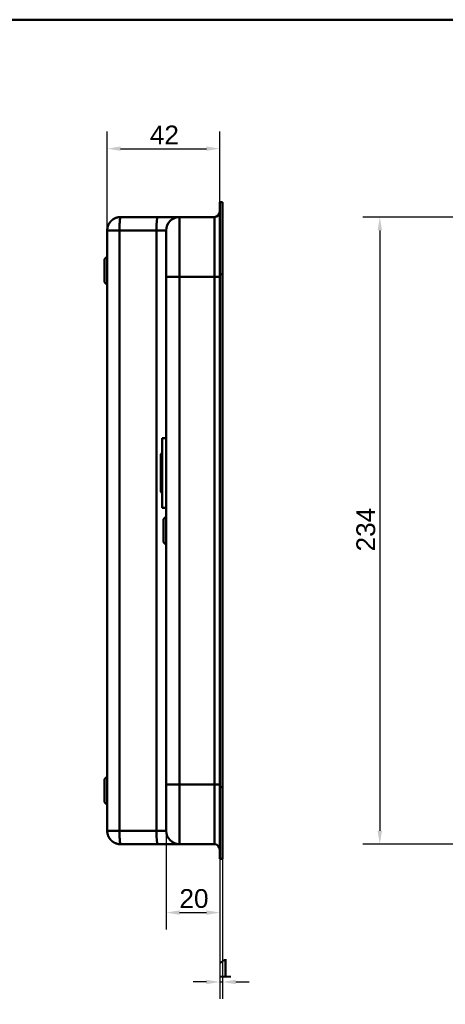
# Model space of a CAD drawing. Header units: millimetres. Extents: x 20 to 833, y 20 to 574.
# Tile 11 of 13: x 359 to 518, y 207 to 574. Entities that reach past the tile are written whole.
import ezdxf
from ezdxf.enums import TextEntityAlignment as Align

# ---------------------------------------------------------------- set-up
doc = ezdxf.new("R2010")
doc.units = ezdxf.units.MM
doc.header["$LTSCALE"] = 2
for name, color, linetype, lineweight in [('Bemaßungen(DIN)', 7, 'Continuous', 25), ('Sichtbare Kanten(DIN)', 7, 'Continuous', 50), ('Sichtbare tangentiale Kanten(DIN)', 7, 'Continuous', 50), ('Skizziergeometrie(DIN)', 7, 'Continuous', 50), ('Skizzierlinie(DIN)', 7, 'Continuous', 25), ('Symbole(DIN)', 7, 'Continuous', 25)]:
    doc.layers.add(name, color=color, linetype=linetype, lineweight=lineweight)
doc.styles.add('Aktuell-DIN', font='arial.ttf')
doc.styles.add('STANDARD-DIN~0', font='arial.ttf')
doc.styles.add('Textstil10', font='arial.ttf')
doc.styles.add('Textstil41', font='arial.ttf', dxfattribs={"width": 0.8})
doc.styles.add('Textstil83', font='arial.ttf', dxfattribs={"width": 0.8})
doc.dimstyles.new('CAD-LAN', dxfattribs={"dimscale": 2, "dimtxt": 3.5, "dimasz": 2.5, "dimexe": 3.175, "dimexo": 0, "dimgap": 0.8, "dimtad": 1, "dimrnd": 1e-08, "dimtxsty": 'STANDARD-DIN~0', "dimcen": 0.09, "dimdle": 10, "dimclrd": 250, "dimclre": 250, "dimclrt": 250, "dimadec": 0, "dimazin": 2, "dimtfac": 1, "dimtmove": 0, "dimatfit": 3, "dimfxl": 1, "dimtolj": 1, "dimtzin": 0, "dimlwd": 25, "dimlwe": 25, "dimarcsym": 0})

# ---------------------------------------------------------------- blocks, each defined once
blk = doc.blocks.new('Ränder Standardrahmen')
at = {"layer": 'Skizziergeometrie(DIN)', "flags": 128}
blk.add_lwpolyline([(10, 10), (10, 287), (410, 287), (410, 10), (10, 10)], dxfattribs=at)
blk = doc.blocks.new('Schriftfelder Heusser')
at = {"layer": 'Skizziergeometrie(DIN)'}
for p, q in [((101, 229.92), (101, 236.92)), ((101, 236.92), (291, 236.92)), ((111, 229.92), (111, 236.92)), ((123, 229.92), (123, 236.92)), ((232, 229.92), (232, 236.92)), ((256, 229.92), (256, 236.92)), ((291, 236.92), (291, 229.92)), ((101, 191.42), (101, 229.92)), ((101, 229.92), (291, 229.92)), ((111, 229.92), (111, 221.42)), ((123, 229.92), (123, 221.42)), ((232, 229.92), (232, 221.42)), ((256, 229.92), (256, 221.42)), ((291, 229.92), (291, 191.42)), ((101, 221.42), (291, 221.42)), ((150, 221.42), (150, 204.42)), ((198.85, 221.42), (198.85, 204.42)), ((216.35, 221.42), (216.35, 204.42)), ((238.35, 221.42), (238.35, 204.42)), ((278, 221.42), (278, 191.42)), ((278, 208.67), (291, 208.67)), ((101, 204.42), (291, 204.42)), ((142, 204.42), (142, 191.42)), ((236, 204.42), (236, 191.42)), ((278, 200.17), (291, 200.17)), ((291, 191.42), (101, 191.42))]:
    blk.add_line(p, q, dxfattribs=at)
at = {"layer": 'Skizzierlinie(DIN)'}
for p, q in [((113.5, 221.42), (113.5, 204.42)), ((118, 221.42), (118, 204.42)), ((162.35, 221.42), (162.35, 204.42)), ((166.85, 221.42), (166.85, 204.42)), ((113.5, 217.17), (150, 217.17)), ((162.35, 217.17), (278, 217.17)), ((113.5, 212.92), (150, 212.92)), ((162.35, 212.92), (278, 212.92)), ((113.5, 208.67), (150, 208.67)), ((162.35, 208.67), (278, 208.67))]:
    blk.add_line(p, q, dxfattribs=at)
for centre in [(115.75, 219.25), (164.6, 219.25), (115.75, 215.04), (164.6, 215.04), (115.75, 210.79), (164.6, 210.79), (115.75, 206.54), (164.6, 206.54)]:
    blk.add_circle(centre, 1.75, dxfattribs=at)
at = {"layer": 'Symbole(DIN)', "color": 7, "insert": (293.33, 191.7), "char_height": 1.5, "width": 182.3003, "attachment_point": 1, "rotation": 90, "line_spacing_factor": 0.944221, "style": 'Aktuell-DIN'}
blk.add_mtext('\\fArial|b0|i0;\\H1.5000;Die Schlossfabrik Heusser AG ist Eigentümerin dieses Dokumentes und behält sich alle Rechte an diesem und dem dargestellten Gegenstand vor. Der Empfänger anerkennt diese Rechte\\Pund wird das Dokument nicht ohne schriftliche Ermächtigung der Eigentümerin Dritten zugänglich machen oder zu anderen Zwecken verwenden, zu dem es ihm übergeben worden ist.\\P ', dxfattribs=at)
at = {"layer": 'Symbole(DIN)', "color": 179, "true_color": 0x262659, "style": 'Aktuell-DIN'}
for s, insert, char_height, attachment_point in [('Pos.', (106, 227), 2.489, 2), ('Menge', (117, 227), 2.489, 2), ('Benennung', (125.81, 225.38), 2.489, 4), ('B-Nummer', (234.74, 225.62), 2.489, 4), ('Material', (265.02, 225.62), 2.489, 5), ('\\fArial|b0|i0;a', (115.81, 219.53), 2, 5), ('\\fArial|b0|i0;e', (164.54, 219.53), 2, 5), ('\\fArial|b0|i0;Gezeichnet', (200.05, 219.23), 2, 4), ('\\fArial|b0|i0;b', (115.75, 215), 2, 5), ('\\fArial|b0|i0;f', (164.55, 215.06), 2, 5), ('\\fArial|b0|i0;Freigegeben', (199.92, 216), 2, 1), ('\\fArial|b0|i0;c', (115.75, 211.01), 2, 5), ('\\fArial|b0|i0;g', (164.63, 211.05), 2, 5), ('\\fArial|b0|i0;Projekt', (200, 211.98), 2, 1), ('\\fArial|b0|i0;d', (115.76, 206.55), 2, 5), ('\\fArial|b0|i0;h', (164.55, 206.57), 2, 5), ('\\fArial|b0|i0;CAD-Nr.', (200, 207.5), 2, 1), ('\\fArial|b0|i0;\\H2.0000;Massstab', (284.39, 206.37), 2, 5), ('\\fArial|b0|i0;\\H2.0000;Baugruppe', (143.1, 203.73), 2, 1), ('\\fArial|b0|i0;Zeichnungs-Nr.', (237, 203.5), 2, 1), ('\\fArial|b0|i0;\\H2.5000;4853 Murgenthal', (113.33, 192.46), 2.5, 7)]:
    blk.add_mtext(s, dxfattribs=dict(at, insert=insert, char_height=char_height, attachment_point=attachment_point))
at = {"layer": 'Symbole(DIN)', "color": 179, "true_color": 0x262659, "attachment_point": 5, "style": 'Aktuell-DIN'}
for s, insert, char_height, width in [('Änd.', (107.21, 213), 2.489, 12.3494), ('Änd.', (156.12, 212.76), 2.489, 12.3494), ('\\fArial|b0|i0;Änderung', (284.51, 202.33), 2, 12.1143)]:
    blk.add_mtext(s, dxfattribs=dict(at, insert=insert, char_height=char_height, width=width))
at = {"layer": 'Symbole(DIN)', "color": 7, "insert": (143.1, 196.62), "char_height": 4.5, "width": 90.18, "attachment_point": 4, "style": 'Aktuell-DIN'}
blk.add_mtext('\\fArial|b0|i0;\\W0.90;\\H4.5000;Heusser-Muschel Serie 9  EN179', dxfattribs=at)
at = {"layer": 'Symbole(DIN)', "color": 179, "true_color": 0x262659}
for tag, height, style, p in [('AUTOR', 2.49, 'Aktuell-DIN', (240.03, 219.26)), ('KONTROLLDATUM', 2, 'Textstil10', (217.42, 215.04)), ('KONTROLLIERT_VON', 2, 'Textstil10', (239.98, 215.05))]:
    blk.add_attdef(tag, text='', height=height, dxfattribs=dict(at, style=style)).set_placement(p, align=Align.MIDDLE_LEFT)
at = {"layer": 'Symbole(DIN)', "color": 179, "true_color": 0x262659, "style": 'Textstil10'}
blk.add_attdef('ERSTELLUNGSDATUM_001', (217.23, 218.29), '', height=2, dxfattribs=at)
at = {"layer": 'Symbole(DIN)', "color": 7, "style": 'Textstil83', "width": 0.8}
blk.add_attdef('Anfänglicher_Ansichtsmaßstab_001', (281.57, 213.34), '', height=2.3, dxfattribs=at)
at = {"layer": 'Symbole(DIN)', "color": 179, "true_color": 0x262659, "style": 'Textstil10'}
blk.add_attdef('PROJEKT', text='', height=2, dxfattribs=at).set_placement((217.77, 209.72), align=Align.BOTTOM_LEFT)
at = {"layer": 'Symbole(DIN)', "color": 7, "style": 'Textstil41', "width": 0.8}
blk.add_attdef('STATUS', text='', height=5, dxfattribs=at).set_placement((284.53, 195.86), align=Align.MIDDLE_CENTER)
blk = doc.blocks.new('*D15')
at = {"layer": 'Bemaßungen(DIN)', "color": 250, "linetype": 'Continuous', "lineweight": 25, "true_color": 0x3f3f3f, "transparency": 16777216}
for p, q in [((558.47, 500.38), (486.91, 500.38)), ((493.26, 495.38), (493.26, 271.38)), ((558.47, 266.38), (486.91, 266.38))]:
    blk.add_line(p, q, dxfattribs=at)
at = {"layer": 'Bemaßungen(DIN)', "color": 250, "linetype": 'Continuous', "true_color": 0x3f3f3f, "transparency": 16777216}
for points in [[(492.43, 495.38), (494.1, 495.38), (493.26, 500.38)], [(492.43, 271.38), (494.1, 271.38), (493.26, 266.38)]]:
    blk.add_solid(points, dxfattribs=at)
at = {"layer": 'Defpoints', "color": 0, "linetype": 'Continuous', "transparency": 16777216}
for p in [(558.47, 500.38), (493.26, 266.38), (558.47, 266.38)]:
    blk.add_point(p, dxfattribs=at)
at = {"layer": 'Bemaßungen(DIN)', "color": 250, "linetype": 'Continuous', "lineweight": 25, "true_color": 0x3f3f3f, "transparency": 16777216, "insert": (484.51, 375.6), "char_height": 7, "attachment_point": 1, "rotation": 90, "style": 'STANDARD-DIN~0'}
blk.add_mtext('\\A1;234', dxfattribs=at)
blk = doc.blocks.new('*D19')
at = {"layer": 'Bemaßungen(DIN)', "color": 250, "linetype": 'Continuous', "lineweight": 25, "true_color": 0x3f3f3f, "transparency": 16777216}
for p, q in [((391.5, 495.38), (391.5, 532.23)), ((433.53, 505.88), (433.53, 532.23)), ((396.5, 525.88), (428.53, 525.88))]:
    blk.add_line(p, q, dxfattribs=at)
at = {"layer": 'Bemaßungen(DIN)', "color": 250, "linetype": 'Continuous', "true_color": 0x3f3f3f, "transparency": 16777216}
for points in [[(396.5, 526.71), (396.5, 525.05), (391.5, 525.88)], [(428.53, 526.71), (428.53, 525.05), (433.53, 525.88)]]:
    blk.add_solid(points, dxfattribs=at)
at = {"layer": 'Defpoints', "color": 0, "linetype": 'Continuous', "transparency": 16777216}
for p in [(433.53, 525.88), (433.53, 505.88), (391.5, 495.38)]:
    blk.add_point(p, dxfattribs=at)
at = {"layer": 'Bemaßungen(DIN)', "color": 250, "linetype": 'Continuous', "lineweight": 25, "true_color": 0x3f3f3f, "transparency": 16777216, "insert": (407.4, 534.51), "char_height": 7, "attachment_point": 1, "style": 'STANDARD-DIN~0'}
blk.add_mtext('\\A1;42', dxfattribs=at)
blk = doc.blocks.new('*D20')
at = {"layer": 'Bemaßungen(DIN)', "color": 250, "linetype": 'Continuous', "lineweight": 25, "true_color": 0x3f3f3f, "transparency": 16777216}
for p, q in [((413.5, 271.38), (413.5, 234.53)), ((433.53, 260.88), (433.53, 234.53)), ((418.5, 240.88), (428.53, 240.88))]:
    blk.add_line(p, q, dxfattribs=at)
at = {"layer": 'Bemaßungen(DIN)', "color": 250, "linetype": 'Continuous', "true_color": 0x3f3f3f, "transparency": 16777216}
for points in [[(418.5, 241.71), (418.5, 240.05), (413.5, 240.88)], [(428.53, 241.71), (428.53, 240.05), (433.53, 240.88)]]:
    blk.add_solid(points, dxfattribs=at)
at = {"layer": 'Defpoints', "color": 0, "linetype": 'Continuous', "transparency": 16777216}
for p in [(413.5, 271.38), (433.53, 260.88), (433.53, 240.88)]:
    blk.add_point(p, dxfattribs=at)
at = {"layer": 'Bemaßungen(DIN)', "color": 250, "linetype": 'Continuous', "lineweight": 25, "true_color": 0x3f3f3f, "transparency": 16777216, "insert": (418.45, 249.63), "char_height": 7, "attachment_point": 1, "style": 'STANDARD-DIN~0'}
blk.add_mtext('\\A1;20', dxfattribs=at)
blk = doc.blocks.new('*D21')
at = {"layer": 'Bemaßungen(DIN)', "color": 250, "linetype": 'Continuous', "lineweight": 25, "true_color": 0x3f3f3f, "transparency": 16777216}
for p, q in [((433.53, 260.88), (433.53, 208.64)), ((434.5, 260.88), (434.5, 208.64)), ((428.53, 214.99), (423.53, 214.99)), ((433.53, 214.99), (434.5, 214.99)), ((439.5, 214.99), (444.5, 214.99))]:
    blk.add_line(p, q, dxfattribs=at)
at = {"layer": 'Bemaßungen(DIN)', "color": 250, "linetype": 'Continuous', "true_color": 0x3f3f3f, "transparency": 16777216}
for points in [[(428.53, 215.83), (428.53, 214.16), (433.53, 214.99)], [(439.5, 215.83), (439.5, 214.16), (434.5, 214.99)]]:
    blk.add_solid(points, dxfattribs=at)
at = {"layer": 'Defpoints', "color": 0, "linetype": 'Continuous', "transparency": 16777216}
for p in [(433.53, 260.88), (434.5, 260.88), (434.5, 214.99)]:
    blk.add_point(p, dxfattribs=at)
at = {"layer": 'Bemaßungen(DIN)', "color": 250, "linetype": 'Continuous', "lineweight": 25, "true_color": 0x3f3f3f, "transparency": 16777216, "insert": (432.73, 223.62), "char_height": 7, "attachment_point": 1, "style": 'STANDARD-DIN~0'}
blk.add_mtext('\\A1;1', dxfattribs=at)

msp = doc.modelspace()

# ---------------------------------------------------------------- linework, layer by layer
at = {"layer": 'Sichtbare Kanten(DIN)'}
for p, q in [((433.501, 479.096), (433.501, 504.88)), ((433.531, 504.88), (433.501, 504.88)), ((433.531, 479.096), (433.531, 505.88)), ((434.501, 505.88), (433.531, 505.88)), ((434.501, 505.88), (433.531, 505.88)), ((434.501, 505.88), (434.501, 505.88)), ((434.501, 505.88), (434.501, 479.096)), ((410.267, 500.38), (396.501, 500.38)), ((418.501, 500.38), (410.267, 500.38)), ((431.501, 500.38), (418.501, 500.38)), ((391.501, 495.38), (391.501, 271.38)), ((390.501, 484.63), (391.501, 485.63)), ((390.501, 476.13), (390.501, 484.63)), ((413.501, 478.096), (413.501, 288.664)), ((433.501, 287.664), (433.501, 479.096)), ((433.531, 287.664), (433.531, 479.096)), ((434.501, 479.096), (434.501, 287.664)), ((390.501, 476.13), (391.501, 475.13)), ((412.001, 417.88), (412.001, 391.88)), ((412.001, 417.88), (413.501, 417.88)), ((411.501, 411.88), (412.001, 412.38)), ((411.501, 411.88), (411.501, 397.88)), ((411.501, 397.88), (412.001, 397.38)), ((412.001, 391.88), (413.501, 391.88)), ((412.501, 387.63), (413.501, 388.63)), ((412.501, 379.13), (412.501, 387.63)), ((412.501, 379.13), (413.501, 378.13)), ((390.501, 290.63), (391.501, 291.63)), ((390.501, 282.13), (390.501, 290.63)), ((433.501, 261.88), (433.501, 287.664)), ((433.531, 260.88), (433.531, 287.664)), ((434.501, 287.664), (434.501, 260.88)), ((390.501, 282.13), (391.501, 281.13)), ((410.267, 266.38), (396.501, 266.38)), ((418.501, 266.38), (410.267, 266.38)), ((431.501, 266.38), (418.501, 266.38)), ((433.501, 261.88), (433.531, 261.88)), ((434.501, 260.88), (433.531, 260.88))]:
    msp.add_line(p, q, dxfattribs=at)
for points, degree in [([(391.501, 495.38), (391.501, 495.483), (391.506, 495.689), (391.53, 495.994), (391.591, 496.392), (391.715, 496.872), (391.883, 497.332), (392.095, 497.769), (392.346, 498.182), (392.634, 498.568), (392.957, 498.924), (393.313, 499.247), (393.699, 499.535), (394.112, 499.786), (394.549, 499.998), (395.009, 500.166), (395.489, 500.29), (395.887, 500.351), (396.192, 500.375), (396.397, 500.38), (396.501, 500.38)], 5), ([(418.501, 500.38), (415.74, 500.38), (413.501, 498.141), (413.501, 495.38)], 3), ([(431.501, 500.38), (432.605, 500.38), (433.501, 501.275), (433.501, 502.379)], 3), ([(396.501, 266.38), (396.397, 266.38), (396.192, 266.385), (395.887, 266.409), (395.489, 266.47), (395.009, 266.594), (394.549, 266.762), (394.112, 266.973), (393.699, 267.225), (393.313, 267.513), (392.957, 267.836), (392.634, 268.192), (392.346, 268.578), (392.095, 268.99), (391.883, 269.428), (391.715, 269.888), (391.591, 270.368), (391.53, 270.766), (391.506, 271.071), (391.501, 271.276), (391.501, 271.38)], 5), ([(418.501, 266.38), (415.74, 266.38), (413.501, 268.619), (413.501, 271.38)], 3), ([(431.501, 266.38), (432.606, 266.38), (433.501, 265.485), (433.501, 264.38)], 3)]:
    msp.add_open_spline(points, degree=degree, dxfattribs=at)
for points, knots in [([(413.501, 495.38), (413.501, 495.38), (413.501, 495.38), (413.501, 495.379), (413.501, 495.379), (413.501, 495.379), (413.501, 495.379), (413.501, 495.378), (413.501, 495.378), (413.501, 495.377), (413.501, 495.377), (413.501, 495.375), (413.501, 495.374), (413.501, 495.373), (413.501, 495.371), (413.501, 495.37), (413.501, 495.368), (413.501, 495.365), (413.501, 495.361), (413.501, 495.359), (413.501, 495.357), (413.501, 495.355), (413.501, 495.353), (413.501, 495.35), (413.501, 495.348), (413.501, 495.337), (413.501, 495.323), (413.501, 495.304), (413.501, 495.304), (413.501, 495.304), (413.501, 495.303), (413.501, 495.265), (413.501, 495.211), (413.501, 495.132), (413.501, 495.131), (413.501, 495.13), (413.501, 495.128), (413.501, 495.048), (413.501, 494.944), (413.501, 494.81), (413.501, 494.808), (413.501, 494.807), (413.501, 494.806), (413.501, 494.67), (413.501, 494.501), (413.501, 494.301), (413.501, 494.3), (413.501, 494.299), (413.501, 494.298), (413.501, 494.095), (413.501, 493.857), (413.501, 493.584), (413.501, 493.312), (413.501, 493.004), (413.501, 492.662), (413.501, 492.321), (413.501, 491.945), (413.501, 491.538), (413.501, 491.132), (413.501, 490.692), (413.501, 490.226), (413.501, 489.763), (413.501, 489.268), (413.501, 488.754), (413.501, 488.241), (413.501, 487.702), (413.501, 487.15), (413.501, 486.598), (413.501, 486.024), (413.501, 485.445), (413.501, 485.44), (413.501, 485.436), (413.501, 485.432), (413.501, 484.853), (413.501, 484.261), (413.501, 483.667), (413.501, 483.659), (413.501, 483.65), (413.501, 483.641), (413.501, 483.044), (413.501, 482.442), (413.501, 481.816), (413.501, 481.809), (413.501, 481.801), (413.501, 481.794), (413.501, 481.483), (413.501, 481.181), (413.501, 480.873), (413.501, 480.555), (413.501, 480.239), (413.501, 479.924), (413.501, 479.313), (413.501, 478.703), (413.501, 478.096)], [3.8795396, 3.8795396, 3.8795396, 3.8795396, 3.9500796, 3.9500796, 3.9500796, 3.9729083, 3.9729083, 3.9729083, 3.9957369, 3.9957369, 3.9957369, 4.0413942, 4.0413942, 4.0413942, 4.0642228, 4.0642228, 4.0642228, 4.1103649, 4.1103649, 4.1103649, 4.1334359, 4.1334359, 4.1334359, 4.1565069, 4.1565069, 4.1565069, 4.2466916, 4.2466916, 4.2466916, 4.2487909, 4.2487909, 4.2487909, 4.4301197, 4.4301197, 4.4301197, 4.4328324, 4.4328324, 4.4328324, 4.6153934, 4.6153934, 4.6153934, 4.6170091, 4.6170091, 4.6170091, 4.8015249, 4.8015249, 4.8015249, 4.802599, 4.802599, 4.802599, 4.9886467, 4.9886467, 4.9886467, 5.1742372, 5.1742372, 5.1742372, 5.3593337, 5.3593337, 5.3593337, 5.5439566, 5.5439566, 5.5439566, 5.7276859, 5.7276859, 5.7276859, 5.9107052, 5.9107052, 5.9107052, 6.0936617, 6.0936617, 6.0936617, 6.0950038, 6.0950038, 6.0950038, 6.2776503, 6.2776503, 6.2776503, 6.2802935, 6.2802935, 6.2802935, 6.4638632, 6.4638632, 6.4638632, 6.4660269, 6.4660269, 6.4660269, 6.5574768, 6.5574768, 6.5574768, 6.6515247, 6.6515247, 6.6515247, 6.8339614, 6.8339614, 6.8339614, 6.8339614]), ([(413.501, 288.664), (413.501, 288.424), (413.501, 288.183), (413.501, 287.942), (413.501, 287.795), (413.501, 287.647), (413.501, 287.499), (413.501, 287.426), (413.501, 287.352), (413.501, 287.278), (413.501, 287.204), (413.501, 287.131), (413.501, 287.057), (413.501, 286.983), (413.501, 286.909), (413.501, 286.836), (413.501, 286.523), (413.501, 286.21), (413.501, 285.891), (413.501, 285.579), (413.501, 285.277), (413.501, 284.966), (413.501, 284.958), (413.501, 284.951), (413.501, 284.944), (413.501, 284.318), (413.501, 283.716), (413.501, 283.119), (413.501, 283.11), (413.501, 283.101), (413.501, 283.093), (413.501, 282.499), (413.501, 281.907), (413.501, 281.328), (413.501, 281.324), (413.501, 281.32), (413.501, 281.315), (413.501, 280.735), (413.501, 280.162), (413.501, 279.61), (413.501, 279.058), (413.501, 278.519), (413.501, 278.006), (413.501, 277.492), (413.501, 276.997), (413.501, 276.534), (413.501, 276.068), (413.501, 275.628), (413.501, 275.222), (413.501, 274.815), (413.501, 274.438), (413.501, 274.098), (413.501, 273.756), (413.501, 273.447), (413.501, 273.176), (413.501, 272.903), (413.501, 272.665), (413.501, 272.462), (413.501, 272.461), (413.501, 272.46), (413.501, 272.459), (413.501, 272.258), (413.501, 272.09), (413.501, 271.954), (413.501, 271.953), (413.501, 271.951), (413.501, 271.95), (413.501, 271.816), (413.501, 271.712), (413.501, 271.632), (413.501, 271.63), (413.501, 271.629), (413.501, 271.628), (413.501, 271.549), (413.501, 271.495), (413.501, 271.457), (413.501, 271.456), (413.501, 271.456), (413.501, 271.455), (413.501, 271.437), (413.501, 271.423), (413.501, 271.413), (413.501, 271.402), (413.501, 271.394), (413.501, 271.39), (413.501, 271.381), (413.501, 271.38), (413.501, 271.38)], [25.7770823, 25.7770823, 25.7770823, 25.7770823, 25.849294, 25.849294, 25.849294, 25.8935657, 25.8935657, 25.8935657, 25.9157016, 25.9157016, 25.9157016, 25.9378374, 25.9378374, 25.9378374, 25.9599655, 25.9599655, 25.9599655, 26.0535869, 26.0535869, 26.0535869, 26.1450369, 26.1450369, 26.1450369, 26.1472006, 26.1472006, 26.1472006, 26.3307735, 26.3307735, 26.3307735, 26.3334135, 26.3334135, 26.3334135, 26.51606, 26.51606, 26.51606, 26.517402, 26.517402, 26.517402, 26.7003585, 26.7003585, 26.7003585, 26.8833778, 26.8833778, 26.8833778, 27.0671072, 27.0671072, 27.0671072, 27.2517301, 27.2517301, 27.2517301, 27.4368267, 27.4368267, 27.4368267, 27.6224172, 27.6224172, 27.6224172, 27.808465, 27.808465, 27.808465, 27.8095391, 27.8095391, 27.8095391, 27.994055, 27.994055, 27.994055, 27.9956707, 27.9956707, 27.9956707, 28.1782318, 28.1782318, 28.1782318, 28.1809444, 28.1809444, 28.1809444, 28.3622733, 28.3622733, 28.3622733, 28.3643726, 28.3643726, 28.3643726, 28.4545574, 28.4545574, 28.4545574, 28.5472062, 28.5472062, 28.5472062, 28.7073524, 28.7073524, 28.7073524, 28.7073524])]:
    msp.add_open_spline(points, degree=3, knots=knots, dxfattribs=at)
at = {"layer": 'Sichtbare tangentiale Kanten(DIN)'}
for p, q in [((418.501, 500.38), (418.501, 478.096)), ((431.501, 478.096), (431.501, 500.38)), ((396.075, 495.38), (409.842, 495.38)), ((396.075, 271.38), (396.075, 495.38)), ((409.842, 495.38), (409.842, 271.38)), ((418.501, 478.096), (418.501, 288.664)), ((431.501, 478.096), (418.501, 478.096)), ((431.501, 478.096), (431.501, 478.096)), ((431.501, 288.664), (431.501, 478.096)), ((433.531, 479.096), (433.501, 479.096)), ((434.501, 479.096), (433.531, 479.096)), ((418.501, 288.664), (431.501, 288.664)), ((418.501, 288.664), (418.501, 266.38)), ((431.501, 266.38), (431.501, 288.664)), ((433.531, 287.664), (433.501, 287.664)), ((434.501, 287.664), (433.531, 287.664)), ((409.842, 271.38), (396.075, 271.38))]:
    msp.add_line(p, q, dxfattribs=at)
for points, degree in [([(396.501, 500.38), (396.492, 500.38), (396.475, 500.375), (396.449, 500.351), (396.415, 500.29), (396.374, 500.166), (396.335, 499.998), (396.298, 499.786), (396.262, 499.535), (396.23, 499.247), (396.199, 498.924), (396.172, 498.568), (396.147, 498.182), (396.126, 497.769), (396.108, 497.332), (396.093, 496.872), (396.083, 496.392), (396.078, 495.994), (396.076, 495.689), (396.075, 495.483), (396.075, 495.38)], 5), ([(410.267, 500.38), (410.032, 500.38), (409.842, 498.141), (409.842, 495.38)], 3), ([(396.075, 495.38), (395.978, 495.38), (395.786, 495.38), (395.501, 495.38), (395.131, 495.38), (394.687, 495.38), (394.264, 495.38), (393.862, 495.38), (393.485, 495.38), (393.133, 495.38), (392.81, 495.38), (392.518, 495.38), (392.258, 495.38), (392.032, 495.38), (391.842, 495.38), (391.691, 495.38), (391.581, 495.38), (391.526, 495.38), (391.506, 495.38), (391.501, 495.38), (391.501, 495.38)], 5), ([(409.842, 495.38), (411.911, 495.38), (413.501, 495.38), (413.501, 495.38)], 3), ([(418.501, 478.096), (415.74, 478.096), (413.501, 478.096), (413.501, 478.096)], 3), ([(431.501, 478.096), (432.606, 478.096), (433.501, 478.096), (433.501, 478.096)], 3), ([(418.501, 288.664), (415.74, 288.664), (413.501, 288.664), (413.501, 288.664)], 3), ([(431.501, 288.664), (432.605, 288.664), (433.501, 288.664), (433.501, 288.664)], 3), ([(391.501, 271.38), (391.501, 271.38), (391.506, 271.38), (391.526, 271.38), (391.581, 271.38), (391.691, 271.38), (391.842, 271.38), (392.032, 271.38), (392.258, 271.38), (392.518, 271.38), (392.81, 271.38), (393.133, 271.38), (393.485, 271.38), (393.862, 271.38), (394.264, 271.38), (394.687, 271.38), (395.131, 271.38), (395.501, 271.38), (395.786, 271.38), (395.978, 271.38), (396.075, 271.38)], 5), ([(396.075, 271.38), (396.075, 271.276), (396.076, 271.071), (396.078, 270.766), (396.083, 270.368), (396.093, 269.888), (396.108, 269.428), (396.126, 268.99), (396.147, 268.578), (396.172, 268.192), (396.199, 267.836), (396.23, 267.513), (396.262, 267.225), (396.298, 266.973), (396.335, 266.762), (396.374, 266.594), (396.415, 266.47), (396.449, 266.409), (396.475, 266.385), (396.492, 266.38), (396.501, 266.38)], 5), ([(410.267, 266.38), (410.032, 266.38), (409.842, 268.619), (409.842, 271.38)], 3), ([(413.501, 271.38), (413.501, 271.38), (411.911, 271.38), (409.842, 271.38)], 3)]:
    msp.add_open_spline(points, degree=degree, dxfattribs=at)

# ---------------------------------------------------------------- block references
at = {"xscale": 2, "yscale": 2, "zscale": 2}
msp.add_blockref('Ränder Standardrahmen', (0, 0), dxfattribs=at)
msp.add_blockref('Schriftfelder Heusser', (238, -362.833), dxfattribs=at).add_auto_attribs({'ERSTELLUNGSDATUM_001': '05.12.2020', 'Anfänglicher_Ansichtsmaßstab_001': '1 : 2'})

# ---------------------------------------------------------------- dimensions: what is measured, and where the dimension line sits
at = {"layer": 'Bemaßungen(DIN)', "color": 250, "linetype": 'Continuous', "lineweight": 25, "true_color": 0x3f3f3f}
for base, p1, p2, angle, override, picture, middle in [((433.531, 525.88), (391.501, 495.38), (433.531, 505.88), 180, {"dimgap": 0.8, "dimdec": 0, "dimtol": 0, "dimlim": 0, "dimtp": 0, "dimtm": 0, "dimtdec": 2, "dimtofl": 0, "dimatfit": 1}, '*D19', (412.516, 525.88)), ((493.264, 266.38), (558.467, 500.38), (558.467, 266.38), 90, {"dimgap": 0.8, "dimdec": 2, "dimtol": 0, "dimlim": 0, "dimtp": 0, "dimtm": 0, "dimtdec": 2, "dimtofl": 0, "dimatfit": 1}, '*D15', (493.264, 383.38)), ((433.531, 240.88), (413.501, 271.38), (433.531, 260.88), 180, {"dimgap": 0.8, "dimdec": 0, "dimtol": 0, "dimlim": 0, "dimtp": 0, "dimtm": 0, "dimtdec": 2, "dimtofl": 0, "dimatfit": 1}, '*D20', (423.516, 240.88)), ((434.501, 214.993), (433.531, 260.88), (434.501, 260.88), 180, {"dimgap": 0.8, "dimdec": 0, "dimtol": 0, "dimlim": 0, "dimtp": 0, "dimtm": 0, "dimtdec": 2, "dimtofl": 1, "dimatfit": 1}, '*D21', (434.016, 214.993))]:
    dim = msp.add_linear_dim(base=base, p1=p1, p2=p2, angle=angle, dimstyle='CAD-LAN', override=override, dxfattribs=at)
    dim.commit()
    dim.dimension.update_dxf_attribs({"geometry": picture, "text_midpoint": middle, "dimtype": 160})

doc.saveas('drawing.dxf')
